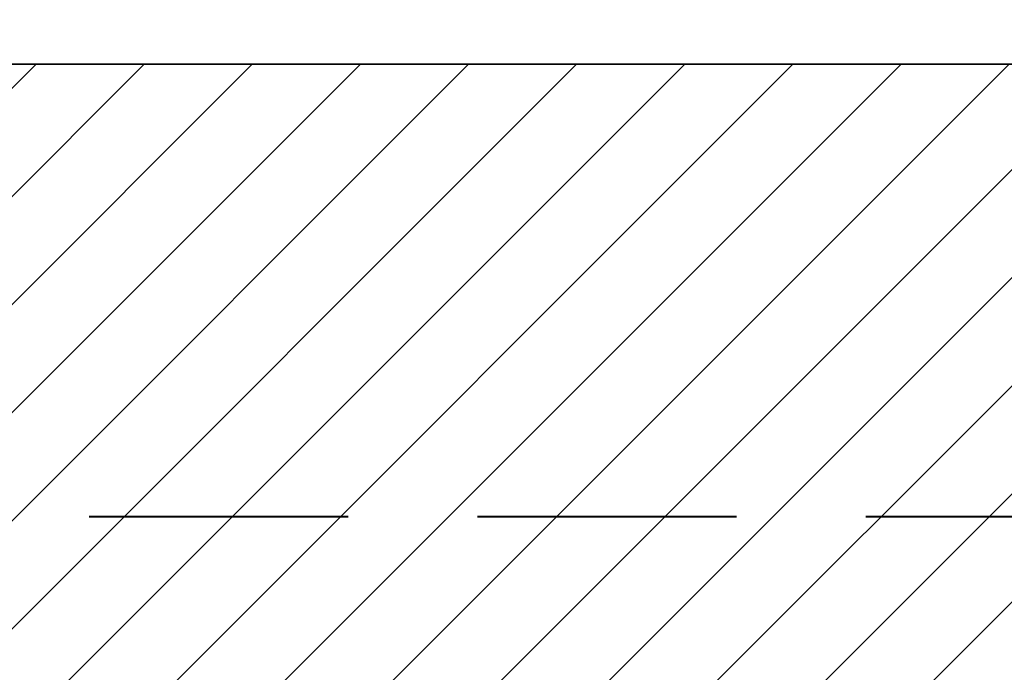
# Model space of a CAD drawing. Header units: millimetres. Extents: x -740 to 33545, y -26688 to 22494.
# Tile 90 of 256: x 9187 to 9236, y 10373 to 10405. Entities that reach past the tile are written whole.
import ezdxf

# ---------------------------------------------------------------- set-up
doc = ezdxf.new("R2010")
doc.units = ezdxf.units.MM
doc.header["$MEASUREMENT"] = 0
doc.linetypes.add('DASHED', pattern=[19.05, 12.7, -6.35])
for name, color, linetype, lineweight in [('_IS_POZA_ZAKRESEM', 2, 'DASHED', 40), ('A_istniejące ściany', 252, 'Continuous', 35), ('l.wypełnien', 252, 'Continuous', 5)]:
    doc.layers.add(name, color=color, linetype=linetype, lineweight=lineweight)

msp = doc.modelspace()

# ---------------------------------------------------------------- hatches: boundary and pattern name
at = {"layer": 'l.wypełnien'}
h = msp.add_hatch(dxfattribs=at)
h.set_pattern_fill('ANSI31', color=256, scale=30, style=0)
h.paths.add_polyline_path([(8887.185, 10284.836), (8887.185, 10539.796), (8932.185, 10539.796), (8932.185, 10402.523), (9059.57, 10402.523), (9368.185, 10402.523), (9394.225, 10402.523), (9416.719, 10402.523), (9416.719, 10359.343), (9405.312, 10359.343), (9376.249, 10359.343), (8932.185, 10359.343), (8932.185, 10284.836)])
h.paths.add_polyline_path([(9871.185, 10801.99), (9871.185, 10791.99), (9878.225, 10791.99), (9890.225, 10791.99), (10052.225, 10791.99), (10052.225, 10564.523), (10066.225, 10564.523), (10066.225, 10705.995), (10066.225, 10711.926), (10066.225, 10711.985), (10066.225, 10728.735), (10066.225, 10765.235), (10066.225, 10775.995), (10066.225, 10781.926), (10066.225, 10781.985), (10066.225, 10781.926), (10066.225, 10775.995), (10066.222, 10775.995), (10066.225, 10781.926), (10066.225, 10781.985), (10066.225, 10791.99), (10125.492, 10791.99), (10125.492, 10808.076), (10125.492, 10819.93), (10125.492, 10834.323), (10058.805, 10834.323), (9924.185, 10834.323), (9924.185, 10862.323), (9879.185, 10862.323), (9879.185, 10834.323), (9871.185, 10834.323), (9871.185, 10801.99)])
h.paths.add_polyline_path([(9570.472, 10794.523), (9731.225, 10794.523), (9731.225, 10731.523), (9748.225, 10731.523), (9748.225, 10793.99), (9768.185, 10793.99), (9768.185, 10801.99), (9781.185, 10801.99), (9781.185, 10834.323), (9769.779, 10834.323), (9645.185, 10834.323), (9645.185, 10833.523), (9604.185, 10833.523), (9570.472, 10833.523)])
h.paths.add_polyline_path([(9394.225, 10794.523), (9428.472, 10794.523), (9428.472, 10833.523), (9388.185, 10833.523), (9388.185, 10794.523), (9394.225, 10794.523)])
h.paths.add_polyline_path([(9428.472, 10794.523), (9428.472, 10833.523), (9448.472, 10833.523), (9448.472, 10794.523)])
h.paths.add_polyline_path([(9550.472, 10794.523), (9570.472, 10794.523), (9570.472, 10833.523), (9550.472, 10833.523)])
h.paths.add_polyline_path([(9368.185, 10794.523), (9388.185, 10794.523), (9388.185, 10833.523), (9368.185, 10833.523)])
h.paths.add_polyline_path([(9604.185, 10833.523), (9604.185, 10849.323), (9645.185, 10849.323), (9645.185, 10833.523)])
h.paths.add_polyline_path([(9368.185, 10422.523), (9368.185, 10402.523), (9394.225, 10402.523), (9394.225, 10422.523)])
h.paths.add_polyline_path([(9368.185, 10774.523), (9394.225, 10774.523), (9394.225, 10794.523), (9368.185, 10794.523)])

# ---------------------------------------------------------------- linework, layer by layer
at = {"layer": '_IS_POZA_ZAKRESEM'}
msp.add_line((8904.919, 10380.333), (9899.132, 10380.333), dxfattribs=at)
at = {"layer": 'A_istniejące ściany'}
msp.add_lwpolyline([(9368.185, 10402.523), (9059.57, 10402.523), (8932.185, 10402.523)], dxfattribs=at)

doc.saveas('drawing.dxf')
